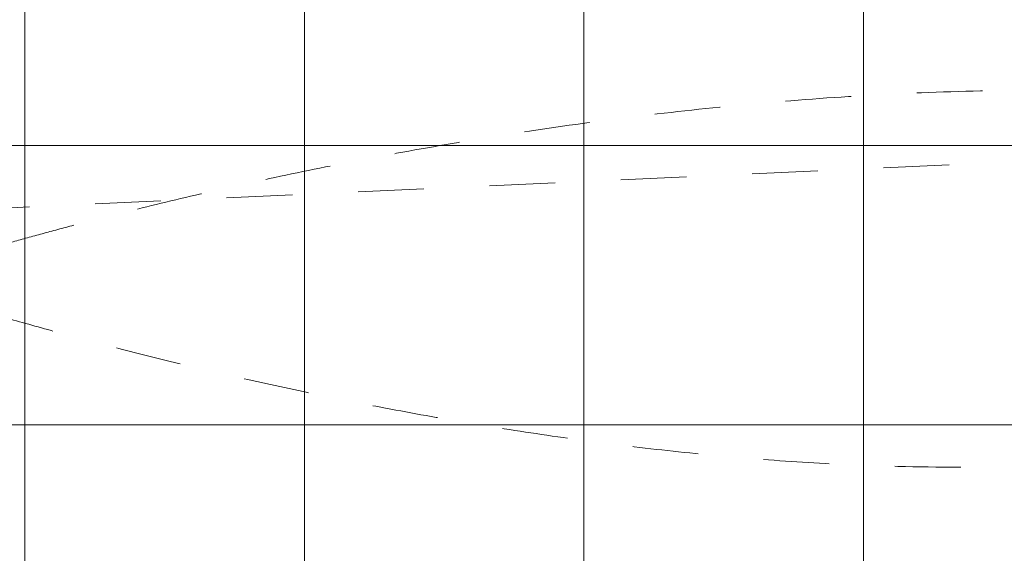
# Model space of a CAD drawing. Header units: millimetres. Extents: x -2932 to 42461, y -10716 to 17298.
# Tile 126 of 168: x 22587 to 24700, y 6545 to 7690. Entities that reach past the tile are written whole.
import ezdxf

# ---------------------------------------------------------------- set-up
doc = ezdxf.new("R2010")
doc.units = ezdxf.units.MM
doc.header["$MEASUREMENT"] = 0
doc.linetypes.add('Small Dashed', pattern=[282.222222, 141.111111, -141.111111])
for name, color, linetype, lineweight in [('ARCHICAD Zone Stamps_Pen_No__1', 7, 'Continuous', 13), ('SA_LAGI_Pen_No__1', 7, 'Continuous', 13), ('SA_VALGUSTI_Pen_No__20', 1, 'Continuous', 0)]:
    doc.layers.add(name, color=color, linetype=linetype, lineweight=lineweight)
doc.layers.add('SA_LAGI_Pen_No__102', color=7, linetype='Continuous', lineweight=13, true_color=0xcccccc)
doc.styles.add('GENERATED_STYLE_1', font='txt', dxfattribs={"width": 0.95})

msp = doc.modelspace()

# ---------------------------------------------------------------- hatches: boundary and pattern name
at = {"layer": 'SA_LAGI_Pen_No__102', "linetype": 'Continuous', "lineweight": 13, "true_color": 0xcccccc}
h = msp.add_hatch(dxfattribs=at)
h.set_pattern_fill('Grid_60x60_0001', color=254, style=0, pattern_type=2)
h.set_pattern_definition([(9e-12, (6397.8, 6820), (0, 600), []), (90, (6397.8, 6820), (-600, 0), [])])
h.paths.add_polyline_path([(6397.8, 7700), (6397.8, 6520), (33711.3, 6520), (33711.3, 7720), (11870, 7720), (11870, 7905), (8516, 7905), (8516, 7700)])

# ---------------------------------------------------------------- linework, layer by layer
at = {"layer": 'SA_LAGI_Pen_No__1', "color": 7, "linetype": 'Small Dashed', "lineweight": 13}
msp.add_line((6397.8, 6545), (33792.5, 7801.3), dxfattribs=at)
at = {"layer": 'SA_VALGUSTI_Pen_No__20', "color": 1, "linetype": 'Small Dashed', "lineweight": 0}
for points in [[(22297.4, 7130.2), (22297.4, 7130.2), (23629.3, 7585.7), (25001.2, 7535.1), (25723.7, 7508.5), (26432.5, 7342.4), (26432.5, 7342.4)], [(27104.8, 7132.3), (27104.8, 7132.3), (25741.4, 6667.6), (24340.4, 6736.2), (23298.7, 6787.3), (22297.4, 7130.2), (22297.4, 7130.2)]]:
    msp.add_open_spline(points, degree=3, knots=[0, 0, 0, 0, 1, 1, 1, 2, 2, 2, 2], dxfattribs=at)

# ---------------------------------------------------------------- texts
at = {"layer": 'ARCHICAD Zone Stamps_Pen_No__1', "color": 7, "lineweight": 13, "insert": (23066.6, 8220.9), "char_height": 300, "attachment_point": 1, "style": 'GENERATED_STYLE_1'}
msp.add_mtext('\\A1;{\\pql;\\pt0,100;\\fSwis721 Lt BT|b0|i0|c0|p34;2,8\\fSwis721 Lt BT|b0|i0|c0|p34;\\A1{\\H.66x;\\S^  ;}\\fSwis721 Lt BT|b0|i0|c0|p34; m\\fSwis721 Lt BT|b0|i0|c0|p34;\\A1{\\H.66x;\\S2^  ;}}', dxfattribs=at)

doc.saveas('drawing.dxf')
